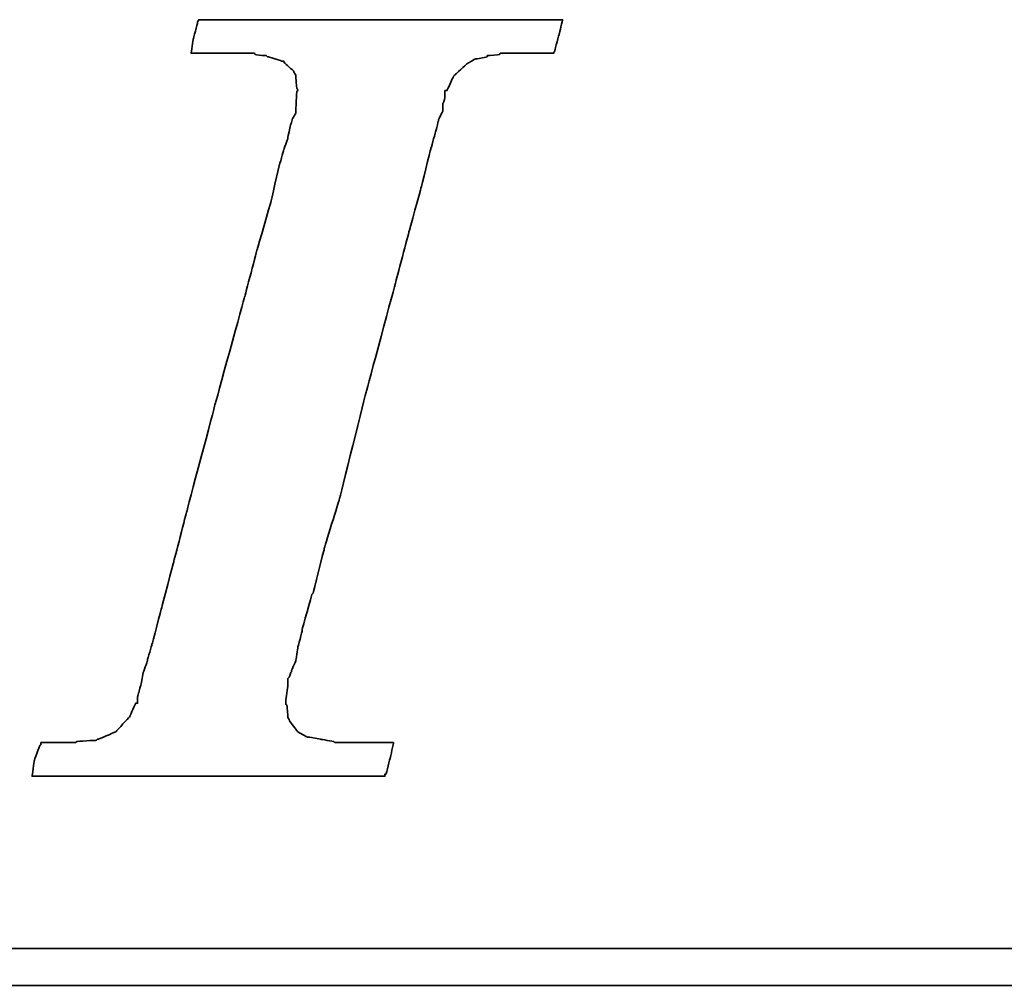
# Model space of a CAD drawing. Header units: millimetres. Extents: x 39 to 159, y 185 to 239.
# Tile 31 of 52: x 110.97 to 112.14, y 211.8 to 212.94. Entities that reach past the tile are written whole.
import ezdxf

# ---------------------------------------------------------------- set-up
doc = ezdxf.new("R2010")
doc.units = ezdxf.units.MM
doc.header["$LTSCALE"] = 0.1
doc.layers.add('DIM', color=4, linetype='CONTINUOUS')
doc.layers.add('layer 1', color=7, linetype='CONTINUOUS')

# ---------------------------------------------------------------- blocks, each defined once
blk = doc.blocks.new('TBI MOTION logo(完整正式版)')
at = {"layer": 'layer 1', "color": 22, "lineweight": 35}
for points, knots in [([(-40.59125, -7.94375), (-40.59125, -7.94375), (-40.97375, -7.94375), (-40.97375, -7.94375), (-40.97375, -7.94375), (-40.97375, -7.94375), (-41.38125, -7.94375), (-41.38125, -7.94375), (-41.38125, -7.94375), (-41.38125, -7.94375), (-41.54875, -7.94375), (-41.54875, -7.94375), (-41.54875, -7.94375), (-41.54875, -7.94375), (-41.59875, -7.94375), (-41.59875, -7.94375), (-41.59875, -7.94375), (-41.59875, -7.94375), (-41.88375, -7.94375), (-41.88375, -7.94375), (-41.88375, -7.94375), (-41.88375, -7.94375), (-41.90875, -7.91875), (-41.90875, -7.91875), (-41.90875, -7.91875), (-41.90875, -7.91875), (-42.19875, -7.87125), (-42.19875, -7.87125), (-42.19875, -7.87125), (-42.19875, -7.87125), (-42.43875, -7.82375), (-42.43875, -7.82375), (-42.43875, -7.82375), (-42.43875, -7.82375), (-42.45875, -7.82375), (-42.45875, -7.82375), (-42.45875, -7.82375), (-42.45875, -7.82375), (-42.48625, -7.82375), (-42.48625, -7.82375), (-42.48625, -7.82375), (-42.48625, -7.82375), (-42.67625, -7.72375), (-42.67625, -7.72375), (-42.67625, -7.72375), (-42.67625, -7.72375), (-42.70125, -7.70375), (-42.70125, -7.70375), (-42.70125, -7.70375), (-42.70125, -7.70375), (-42.72375, -7.67875), (-42.72375, -7.67875), (-42.72375, -7.67875), (-42.72375, -7.67875), (-42.86875, -7.48875), (-42.86875, -7.48875), (-42.86875, -7.48875), (-42.86875, -7.48875), (-42.89375, -7.43875), (-42.89375, -7.43875), (-42.89375, -7.43875), (-42.89375, -7.43875), (-42.91875, -7.38875), (-42.91875, -7.38875), (-42.91875, -7.38875), (-42.91875, -7.38875), (-42.93875, -7.12875), (-42.93875, -7.12875), (-42.93875, -7.12875), (-42.93875, -7.12875), (-42.96375, -7.10375), (-42.96375, -7.10375), (-42.96375, -7.10375), (-42.96375, -7.10375), (-42.96375, -7.05375), (-42.96375, -7.05375), (-42.96375, -7.05375), (-42.96375, -7.05375), (-42.96375, -7.00875), (-42.96375, -7.00875), (-42.96375, -7.00875), (-42.96375, -7.00875), (-42.91875, -6.69625), (-42.91875, -6.69625), (-42.91875, -6.69625), (-42.91875, -6.69625), (-42.91875, -6.62375), (-42.91875, -6.62375), (-42.91875, -6.62375), (-42.91875, -6.62375), (-42.91875, -6.59625), (-42.91875, -6.59625), (-42.91875, -6.59625), (-42.91875, -6.59625), (-42.91875, -6.57375), (-42.91875, -6.57375), (-42.91875, -6.57375), (-42.91875, -6.57375), (-42.91875, -6.52875), (-42.91875, -6.52875), (-42.91875, -6.52875), (-42.91875, -6.52875), (-42.89375, -6.50375), (-42.89375, -6.50375), (-42.89375, -6.50375), (-42.89375, -6.50375), (-42.84375, -6.38375), (-42.84375, -6.38375), (-42.84375, -6.38375), (-42.84375, -6.38375), (-42.84375, -6.35875), (-42.84375, -6.35875), (-42.84375, -6.35875), (-42.84375, -6.35875), (-42.74625, -6.14375), (-42.74625, -6.14375), (-42.74625, -6.14375), (-42.74625, -6.14375), (-42.70125, -5.85375), (-42.70125, -5.85375), (-42.70125, -5.85375), (-42.70125, -5.85375), (-42.60375, -5.47125), (-42.60375, -5.47125), (-42.60375, -5.47125), (-42.60375, -5.47125), (-42.60375, -5.44875), (-42.60375, -5.44875), (-42.60375, -5.44875), (-42.60375, -5.44875), (-42.38875, -4.67875), (-42.38875, -4.67875), (-42.38875, -4.67875), (-42.38875, -4.67875), (-42.36375, -4.65375), (-42.36375, -4.65375), (-42.36375, -4.65375), (-42.36375, -4.65375), (-42.12375, -3.69625), (-42.12375, -3.69625), (-42.12375, -3.69625), (-42.12375, -3.69625), (-42.12375, -3.67374), (-42.12375, -3.67374), (-42.12375, -3.67374), (-42.12375, -3.67374), (-41.78875, -2.59374), (-41.78875, -2.59374), (-41.78875, -2.59374), (-41.78875, -2.59374), (-41.18875, -0.19375), (-41.18875, -0.19375), (-41.18875, -0.19375), (-41.18875, -0.19375), (-40.54375, 2.20624), (-40.54375, 2.20624), (-40.54375, 2.20624), (-40.54375, 2.20624), (-40.25375, 3.30875), (-40.25375, 3.30875), (-40.25375, 3.30875), (-40.25375, 3.30875), (-39.98875, 4.27125), (-39.98875, 4.27125), (-39.98875, 4.27125), (-39.98875, 4.27125), (-39.77375, 5.13125), (-39.77375, 5.13125), (-39.77375, 5.13125), (-39.77375, 5.13125), (-39.67875, 5.47125), (-39.67875, 5.47125), (-39.67875, 5.47125), (-39.67875, 5.47125), (-39.60375, 5.75625), (-39.60375, 5.75625), (-39.60375, 5.75625), (-39.60375, 5.75625), (-39.60375, 5.78125), (-39.60375, 5.78125), (-39.60375, 5.78125), (-39.60375, 5.78125), (-39.50875, 5.97125), (-39.50875, 5.97125), (-39.50875, 5.97125), (-39.50875, 5.97125), (-39.50875, 6.13875), (-39.50875, 6.13875), (-39.50875, 6.13875), (-39.50875, 6.13875), (-39.48625, 6.16625), (-39.48625, 6.16625), (-39.48625, 6.16625), (-39.48625, 6.16625), (-39.46125, 6.28625), (-39.46125, 6.28625), (-39.46125, 6.28625), (-39.46125, 6.28625), (-39.46125, 6.42625), (-39.46125, 6.42625), (-39.46125, 6.42625), (-39.46125, 6.42625), (-39.41375, 6.42625), (-39.41375, 6.42625), (-39.41375, 6.42625), (-39.41375, 6.42625), (-39.29375, 6.69125), (-39.29375, 6.69125), (-39.29375, 6.69125), (-39.29375, 6.69125), (-39.26875, 6.74125), (-39.26875, 6.74125), (-39.26875, 6.74125), (-39.26875, 6.74125), (-39.24375, 6.76625), (-39.24375, 6.76625), (-39.24375, 6.76625), (-39.24375, 6.76625), (-38.98375, 7.00624), (-38.98375, 7.00624), (-38.98375, 7.00624), (-38.98375, 7.00624), (-38.95625, 7.02624), (-38.95625, 7.02624), (-38.95625, 7.02624), (-38.95625, 7.02624), (-38.78875, 7.12624), (-38.78875, 7.12624), (-38.78875, 7.12624), (-38.78875, 7.12624), (-38.76375, 7.12624), (-38.76375, 7.12624), (-38.76375, 7.12624), (-38.76375, 7.12624), (-38.74375, 7.12624), (-38.74375, 7.12624), (-38.74375, 7.12624), (-38.74375, 7.12624), (-38.52875, 7.17125), (-38.52875, 7.17125), (-38.52875, 7.17125), (-38.52875, 7.17125), (-38.52875, 7.19624), (-38.52875, 7.19624), (-38.52875, 7.19624), (-38.52875, 7.19624), (-38.50375, 7.19624), (-38.50375, 7.19624), (-38.50375, 7.19624), (-38.50375, 7.19624), (-38.26125, 7.21875), (-38.26125, 7.21875), (-38.26125, 7.21875), (-38.26125, 7.21875), (-38.23875, 7.24624), (-38.23875, 7.24624), (-38.23875, 7.24624), (-38.23875, 7.24624), (-38.21625, 7.24624), (-38.21625, 7.24624), (-38.21625, 7.24624), (-38.21625, 7.24624), (-38.18875, 7.24624), (-38.18875, 7.24624), (-38.18875, 7.24624), (-38.18875, 7.24624), (-37.90375, 7.24624), (-37.90375, 7.24624), (-37.90375, 7.24624), (-37.90375, 7.24624), (-37.85375, 7.24624), (-37.85375, 7.24624), (-37.85375, 7.24624), (-37.85375, 7.24624), (-37.75875, 7.24624), (-37.75875, 7.24624), (-37.75875, 7.24624), (-37.75875, 7.24624), (-37.42375, 7.24624), (-37.42375, 7.24624), (-37.42375, 7.24624), (-37.42375, 7.24624), (-37.08875, 7.24624), (-37.08875, 7.24624), (-37.08875, 7.24624), (-37.08875, 7.24624), (-37.06375, 7.24624), (-37.06375, 7.24624), (-37.06375, 7.24624), (-37.06375, 7.24624), (-37.06375, 7.26624), (-37.06375, 7.26624), (-37.06375, 7.26624), (-37.06375, 7.26624), (-37.03875, 7.29125), (-37.03875, 7.29125), (-37.03875, 7.29125), (-37.03875, 7.29125), (-37.03875, 7.31625), (-37.03875, 7.31625), (-37.03875, 7.31625), (-37.03875, 7.31625), (-36.94125, 7.67625), (-36.94125, 7.67625), (-36.94125, 7.67625), (-36.94125, 7.67625), (-36.86875, 7.98625), (-36.86875, 7.98625), (-36.86875, 7.98625), (-36.86875, 7.98625), (-36.98875, 7.98625), (-36.98875, 7.98625), (-36.98875, 7.98625), (-36.98875, 7.98625), (-37.42375, 7.98625), (-37.42375, 7.98625), (-37.42375, 7.98625), (-37.42375, 7.98625), (-37.94875, 7.98625), (-37.94875, 7.98625), (-37.94875, 7.98625), (-37.94875, 7.98625), (-38.57375, 7.98625), (-38.57375, 7.98625), (-38.57375, 7.98625), (-38.57375, 7.98625), (-39.29375, 7.98625), (-39.29375, 7.98625), (-39.29375, 7.98625), (-39.29375, 7.98625), (-40.82875, 7.98625), (-40.82875, 7.98625), (-40.82875, 7.98625), (-40.82875, 7.98625), (-42.36375, 7.98625), (-42.36375, 7.98625), (-42.36375, 7.98625), (-42.36375, 7.98625), (-43.08375, 7.98625), (-43.08375, 7.98625), (-43.08375, 7.98625), (-43.08375, 7.98625), (-43.70875, 7.98625), (-43.70875, 7.98625), (-43.70875, 7.98625), (-43.70875, 7.98625), (-44.23375, 7.98625), (-44.23375, 7.98625), (-44.23375, 7.98625), (-44.23375, 7.98625), (-44.66875, 7.98625), (-44.66875, 7.98625), (-44.66875, 7.98625), (-44.66875, 7.98625), (-44.88375, 7.98625), (-44.88375, 7.98625), (-44.88375, 7.98625), (-44.88375, 7.98625), (-44.90875, 7.94125), (-44.90875, 7.94125), (-44.90875, 7.94125), (-44.90875, 7.94125), (-44.90875, 7.91625), (-44.90875, 7.91625), (-44.90875, 7.91625), (-44.90875, 7.91625), (-45.00375, 7.55625), (-45.00375, 7.55625), (-45.00375, 7.55625), (-45.00375, 7.55625), (-45.05375, 7.24624), (-45.05375, 7.24624), (-45.05375, 7.24624), (-45.05375, 7.24624), (-44.61875, 7.24624), (-44.61875, 7.24624), (-44.61875, 7.24624), (-44.61875, 7.24624), (-44.11375, 7.24624), (-44.11375, 7.24624), (-44.11375, 7.24624), (-44.11375, 7.24624), (-43.99375, 7.24624), (-43.99375, 7.24624), (-43.99375, 7.24624), (-43.99375, 7.24624), (-43.94625, 7.24624), (-43.94625, 7.24624), (-43.94625, 7.24624), (-43.94625, 7.24624), (-43.92374, 7.24624), (-43.92374, 7.24624), (-43.92374, 7.24624), (-43.92374, 7.24624), (-43.65875, 7.24624), (-43.65875, 7.24624), (-43.65875, 7.24624), (-43.65875, 7.24624), (-43.63875, 7.21875), (-43.63875, 7.21875), (-43.63875, 7.21875), (-43.63875, 7.21875), (-43.46875, 7.19624), (-43.46875, 7.19624), (-43.46875, 7.19624), (-43.46875, 7.19624), (-43.39875, 7.19624), (-43.39875, 7.19624), (-43.39875, 7.19624), (-43.39875, 7.19624), (-43.37125, 7.17125), (-43.37125, 7.17125), (-43.37125, 7.17125), (-43.37125, 7.17125), (-43.34875, 7.17125), (-43.34875, 7.17125), (-43.34875, 7.17125), (-43.34875, 7.17125), (-43.20375, 7.12624), (-43.20375, 7.12624), (-43.20375, 7.12624), (-43.20375, 7.12624), (-43.05875, 7.07624), (-43.05875, 7.07624), (-43.05875, 7.07624), (-43.05875, 7.07624), (-43.01375, 7.07624), (-43.01375, 7.07624), (-43.01375, 7.07624), (-43.01375, 7.07624), (-42.98875, 7.02624), (-42.98875, 7.02624), (-42.98875, 7.02624), (-42.98875, 7.02624), (-42.79875, 6.86125), (-42.79875, 6.86125), (-42.79875, 6.86125), (-42.79875, 6.86125), (-42.77375, 6.81125), (-42.77375, 6.81125), (-42.77375, 6.81125), (-42.77375, 6.81125), (-42.74625, 6.76625), (-42.74625, 6.76625), (-42.74625, 6.76625), (-42.74625, 6.76625), (-42.72375, 6.47625), (-42.72375, 6.47625), (-42.72375, 6.47625), (-42.72375, 6.47625), (-42.70125, 6.45124), (-42.70125, 6.45124), (-42.70125, 6.45124), (-42.70125, 6.45124), (-42.70125, 6.42625), (-42.70125, 6.42625), (-42.70125, 6.42625), (-42.70125, 6.42625), (-42.72375, 6.40625), (-42.72375, 6.40625), (-42.72375, 6.40625), (-42.72375, 6.40625), (-42.74625, 5.97125), (-42.74625, 5.97125), (-42.74625, 5.97125), (-42.74625, 5.97125), (-42.74625, 5.94625), (-42.74625, 5.94625), (-42.74625, 5.94625), (-42.74625, 5.94625), (-42.74625, 5.92625), (-42.74625, 5.92625), (-42.74625, 5.92625), (-42.74625, 5.92625), (-42.77375, 5.87625), (-42.77375, 5.87625), (-42.77375, 5.87625), (-42.77375, 5.87625), (-42.81875, 5.80625), (-42.81875, 5.80625), (-42.81875, 5.80625), (-42.81875, 5.80625), (-42.86875, 5.63625), (-42.86875, 5.63625), (-42.86875, 5.63625), (-42.86875, 5.63625), (-42.91875, 5.39625), (-42.91875, 5.39625), (-42.91875, 5.39625), (-42.91875, 5.39625), (-42.91875, 5.37124), (-42.91875, 5.37124), (-42.91875, 5.37124), (-42.91875, 5.37124), (-43.01375, 5.10874), (-43.01375, 5.10874), (-43.01375, 5.10874), (-43.01375, 5.10874), (-43.10875, 4.77124), (-43.10875, 4.77124), (-43.10875, 4.77124), (-43.10875, 4.77124), (-43.29875, 3.95625), (-43.29875, 3.95625), (-43.29875, 3.95625), (-43.29875, 3.95625), (-43.58875, 2.95125), (-43.58875, 2.95125), (-43.58875, 2.95125), (-43.58875, 2.95125), (-43.87375, 1.87125), (-43.87375, 1.87125), (-43.87375, 1.87125), (-43.87375, 1.87125), (-44.52625, -0.50374), (-44.52625, -0.50374), (-44.52625, -0.50374), (-44.52625, -0.50374), (-45.14875, -2.85375), (-45.14875, -2.85375), (-45.14875, -2.85375), (-45.14875, -2.85375), (-45.43375, -3.95875), (-45.43375, -3.95875), (-45.43375, -3.95875), (-45.43375, -3.95875), (-45.69875, -4.96875), (-45.69875, -4.96875), (-45.69875, -4.96875), (-45.69875, -4.96875), (-45.91375, -5.78375), (-45.91375, -5.78375), (-45.91375, -5.78375), (-45.91375, -5.78375), (-46.01375, -6.11875), (-46.01375, -6.11875), (-46.01375, -6.11875), (-46.01375, -6.11875), (-46.01375, -6.14375), (-46.01375, -6.14375), (-46.01375, -6.14375), (-46.01375, -6.14375), (-46.10875, -6.40875), (-46.10875, -6.40875), (-46.10875, -6.40875), (-46.10875, -6.40875), (-46.15375, -6.64875), (-46.15375, -6.64875), (-46.15375, -6.64875), (-46.15375, -6.64875), (-46.20375, -6.83875), (-46.20375, -6.83875), (-46.20375, -6.83875), (-46.20375, -6.83875), (-46.22875, -6.93375), (-46.22875, -6.93375), (-46.22875, -6.93375), (-46.22875, -6.93375), (-46.22875, -7.07875), (-46.22875, -7.07875), (-46.22875, -7.07875), (-46.22875, -7.07875), (-46.27375, -7.07875), (-46.27375, -7.07875), (-46.27375, -7.07875), (-46.27375, -7.07875), (-46.39375, -7.34375), (-46.39375, -7.34375), (-46.39375, -7.34375), (-46.39375, -7.34375), (-46.39375, -7.36875), (-46.39375, -7.36875), (-46.39375, -7.36875), (-46.39375, -7.36875), (-46.42125, -7.38875), (-46.42125, -7.38875), (-46.42125, -7.38875), (-46.42125, -7.38875), (-46.68375, -7.67875), (-46.68375, -7.67875), (-46.68375, -7.67875), (-46.68375, -7.67875), (-46.70875, -7.70375), (-46.70875, -7.70375), (-46.70875, -7.70375), (-46.70875, -7.70375), (-46.75375, -7.72375), (-46.75375, -7.72375), (-46.75375, -7.72375), (-46.75375, -7.72375), (-47.08875, -7.87125), (-47.08875, -7.87125), (-47.08875, -7.87125), (-47.08875, -7.87125), (-47.11625, -7.87125), (-47.11625, -7.87125), (-47.11625, -7.87125), (-47.11625, -7.87125), (-47.13875, -7.89375), (-47.13875, -7.89375), (-47.13875, -7.89375), (-47.13875, -7.89375), (-47.56875, -7.91875), (-47.56875, -7.91875), (-47.56875, -7.91875), (-47.56875, -7.91875), (-47.59625, -7.94375), (-47.59625, -7.94375), (-47.59625, -7.94375), (-47.59625, -7.94375), (-47.64375, -7.94375), (-47.64375, -7.94375), (-47.64375, -7.94375), (-47.64375, -7.94375), (-47.73625, -7.94375), (-47.73625, -7.94375), (-47.73625, -7.94375), (-47.73625, -7.94375), (-48.07375, -7.94375), (-48.07375, -7.94375), (-48.07375, -7.94375), (-48.07375, -7.94375), (-48.36125, -7.94375), (-48.36125, -7.94375), (-48.36125, -7.94375), (-48.36125, -7.94375), (-48.36125, -7.96625), (-48.36125, -7.96625), (-48.36125, -7.96625), (-48.36125, -7.96625), (-48.36125, -7.99125), (-48.36125, -7.99125), (-48.36125, -7.99125), (-48.36125, -7.99125), (-48.38875, -8.01375), (-48.38875, -8.01375), (-48.38875, -8.01375), (-48.38875, -8.01375), (-48.50875, -8.34875), (-48.50875, -8.34875), (-48.50875, -8.34875), (-48.50875, -8.34875), (-48.55375, -8.68625), (-48.55375, -8.68625), (-48.55375, -8.68625), (-48.55375, -8.68625), (-48.45875, -8.68625), (-48.45875, -8.68625), (-48.45875, -8.68625), (-48.45875, -8.68625), (-48.07375, -8.68625), (-48.07375, -8.68625), (-48.07375, -8.68625), (-48.07375, -8.68625), (-47.52375, -8.68625), (-47.52375, -8.68625), (-47.52375, -8.68625), (-47.52375, -8.68625), (-46.92375, -8.68625), (-46.92375, -8.68625), (-46.92375, -8.68625), (-46.92375, -8.68625), (-46.25375, -8.68625), (-46.25375, -8.68625), (-46.25375, -8.68625), (-46.25375, -8.68625), (-46.20375, -8.68625), (-46.20375, -8.68625), (-46.20375, -8.68625), (-46.20375, -8.68625), (-44.71375, -8.68625), (-44.71375, -8.68625), (-44.71375, -8.68625), (-44.71375, -8.68625), (-43.22875, -8.68625), (-43.22875, -8.68625), (-43.22875, -8.68625), (-43.22875, -8.68625), (-42.55875, -8.68625), (-42.55875, -8.68625), (-42.55875, -8.68625), (-42.55875, -8.68625), (-42.50875, -8.68625), (-42.50875, -8.68625), (-42.50875, -8.68625), (-42.50875, -8.68625), (-41.93375, -8.68625), (-41.93375, -8.68625), (-41.93375, -8.68625), (-41.93375, -8.68625), (-41.38125, -8.68625), (-41.38125, -8.68625), (-41.38125, -8.68625), (-41.38125, -8.68625), (-40.97375, -8.68625), (-40.97375, -8.68625), (-40.97375, -8.68625), (-40.97375, -8.68625), (-40.78125, -8.68625), (-40.78125, -8.68625), (-40.78125, -8.68625), (-40.78125, -8.68625), (-40.78125, -8.63875), (-40.78125, -8.63875), (-40.78125, -8.63875), (-40.78125, -8.63875), (-40.75875, -8.63875), (-40.75875, -8.63875), (-40.75875, -8.63875), (-40.75875, -8.63875), (-40.66375, -8.27875), (-40.66375, -8.27875), (-40.66375, -8.27875), (-40.66375, -8.27875), (-40.59125, -7.94375), (-40.59125, -7.94375)], [0, 0, 0, 0, 0.00558659, 0.00558659, 0.00558659, 0.0055866, 0.01117318, 0.01117318, 0.01117318, 0.01117319, 0.01675978, 0.01675978, 0.01675978, 0.01675979, 0.02234637, 0.02234637, 0.02234637, 0.02234638, 0.02793296, 0.02793296, 0.02793296, 0.02793297, 0.03351955, 0.03351955, 0.03351955, 0.03351956, 0.03910615, 0.03910615, 0.03910615, 0.03910616, 0.04469274, 0.04469274, 0.04469274, 0.04469275, 0.05027933, 0.05027933, 0.05027933, 0.05027934, 0.05586592, 0.05586592, 0.05586592, 0.05586593, 0.06145251, 0.06145251, 0.06145251, 0.06145252, 0.06703911, 0.06703911, 0.06703911, 0.06703912, 0.0726257, 0.0726257, 0.0726257, 0.07262571, 0.07821229, 0.07821229, 0.07821229, 0.0782123, 0.08379888, 0.08379888, 0.08379888, 0.08379889, 0.08938547, 0.08938547, 0.08938547, 0.08938548, 0.09497207, 0.09497207, 0.09497207, 0.09497208, 0.10055866, 0.10055866, 0.10055866, 0.10055867, 0.10614525, 0.10614525, 0.10614525, 0.10614526, 0.11173184, 0.11173184, 0.11173184, 0.11173185, 0.11731844, 0.11731844, 0.11731844, 0.11731845, 0.12290503, 0.12290503, 0.12290503, 0.12290504, 0.12849162, 0.12849162, 0.12849162, 0.12849163, 0.13407821, 0.13407821, 0.13407821, 0.13407822, 0.1396648, 0.1396648, 0.1396648, 0.13966481, 0.1452514, 0.1452514, 0.1452514, 0.14525141, 0.15083799, 0.15083799, 0.15083799, 0.150838, 0.15642458, 0.15642458, 0.15642458, 0.15642459, 0.16201117, 0.16201117, 0.16201117, 0.16201118, 0.16759777, 0.16759777, 0.16759777, 0.16759778, 0.17318436, 0.17318436, 0.17318436, 0.17318437, 0.17877095, 0.17877095, 0.17877095, 0.17877096, 0.18435754, 0.18435754, 0.18435754, 0.18435755, 0.18994413, 0.18994413, 0.18994413, 0.18994414, 0.19553073, 0.19553073, 0.19553073, 0.19553074, 0.20111732, 0.20111732, 0.20111732, 0.20111733, 0.20670391, 0.20670391, 0.20670391, 0.20670392, 0.2122905, 0.2122905, 0.2122905, 0.21229051, 0.21787709, 0.21787709, 0.21787709, 0.2178771, 0.22346369, 0.22346369, 0.22346369, 0.2234637, 0.22905028, 0.22905028, 0.22905028, 0.22905029, 0.23463687, 0.23463687, 0.23463687, 0.23463688, 0.24022346, 0.24022346, 0.24022346, 0.24022347, 0.24581006, 0.24581006, 0.24581006, 0.24581007, 0.25139665, 0.25139665, 0.25139665, 0.25139666, 0.25698324, 0.25698324, 0.25698324, 0.25698325, 0.26256983, 0.26256983, 0.26256983, 0.26256984, 0.26815642, 0.26815642, 0.26815642, 0.26815643, 0.27374302, 0.27374302, 0.27374302, 0.27374303, 0.27932961, 0.27932961, 0.27932961, 0.27932962, 0.2849162, 0.2849162, 0.2849162, 0.28491621, 0.29050279, 0.29050279, 0.29050279, 0.2905028, 0.29608939, 0.29608939, 0.29608939, 0.2960894, 0.30167598, 0.30167598, 0.30167598, 0.30167599, 0.30726257, 0.30726257, 0.30726257, 0.30726258, 0.31284916, 0.31284916, 0.31284916, 0.31284917, 0.31843575, 0.31843575, 0.31843575, 0.31843576, 0.32402235, 0.32402235, 0.32402235, 0.32402236, 0.32960894, 0.32960894, 0.32960894, 0.32960895, 0.33519553, 0.33519553, 0.33519553, 0.33519554, 0.34078212, 0.34078212, 0.34078212, 0.34078213, 0.34636872, 0.34636872, 0.34636872, 0.34636873, 0.35195531, 0.35195531, 0.35195531, 0.35195532, 0.3575419, 0.3575419, 0.3575419, 0.35754191, 0.36312849, 0.36312849, 0.36312849, 0.3631285, 0.36871508, 0.36871508, 0.36871508, 0.36871509, 0.37430168, 0.37430168, 0.37430168, 0.37430169, 0.37988827, 0.37988827, 0.37988827, 0.37988828, 0.38547486, 0.38547486, 0.38547486, 0.38547487, 0.39106145, 0.39106145, 0.39106145, 0.39106146, 0.39664804, 0.39664804, 0.39664804, 0.39664805, 0.40223464, 0.40223464, 0.40223464, 0.40223465, 0.40782123, 0.40782123, 0.40782123, 0.40782124, 0.41340782, 0.41340782, 0.41340782, 0.41340783, 0.41899441, 0.41899441, 0.41899441, 0.41899442, 0.42458101, 0.42458101, 0.42458101, 0.42458102, 0.4301676, 0.4301676, 0.4301676, 0.43016761, 0.43575419, 0.43575419, 0.43575419, 0.4357542, 0.44134078, 0.44134078, 0.44134078, 0.44134079, 0.44692737, 0.44692737, 0.44692737, 0.44692738, 0.45251397, 0.45251397, 0.45251397, 0.45251398, 0.45810056, 0.45810056, 0.45810056, 0.45810057, 0.46368715, 0.46368715, 0.46368715, 0.46368716, 0.46927374, 0.46927374, 0.46927374, 0.46927375, 0.47486034, 0.47486034, 0.47486034, 0.47486035, 0.48044693, 0.48044693, 0.48044693, 0.48044694, 0.48603352, 0.48603352, 0.48603352, 0.48603353, 0.49162011, 0.49162011, 0.49162011, 0.49162012, 0.4972067, 0.4972067, 0.4972067, 0.49720671, 0.5027933, 0.5027933, 0.5027933, 0.50279331, 0.50837989, 0.50837989, 0.50837989, 0.5083799, 0.51396648, 0.51396648, 0.51396648, 0.51396649, 0.51955307, 0.51955307, 0.51955307, 0.51955308, 0.52513966, 0.52513966, 0.52513966, 0.52513967, 0.53072626, 0.53072626, 0.53072626, 0.53072627, 0.53631285, 0.53631285, 0.53631285, 0.53631286, 0.54189944, 0.54189944, 0.54189944, 0.54189945, 0.54748603, 0.54748603, 0.54748603, 0.54748604, 0.55307263, 0.55307263, 0.55307263, 0.55307264, 0.55865922, 0.55865922, 0.55865922, 0.55865923, 0.56424581, 0.56424581, 0.56424581, 0.56424582, 0.5698324, 0.5698324, 0.5698324, 0.56983241, 0.57541899, 0.57541899, 0.57541899, 0.575419, 0.58100559, 0.58100559, 0.58100559, 0.5810056, 0.58659218, 0.58659218, 0.58659218, 0.58659219, 0.59217877, 0.59217877, 0.59217877, 0.59217878, 0.59776536, 0.59776536, 0.59776536, 0.59776537, 0.60335196, 0.60335196, 0.60335196, 0.60335197, 0.60893855, 0.60893855, 0.60893855, 0.60893856, 0.61452514, 0.61452514, 0.61452514, 0.61452515, 0.62011173, 0.62011173, 0.62011173, 0.62011174, 0.62569832, 0.62569832, 0.62569832, 0.62569833, 0.63128492, 0.63128492, 0.63128492, 0.63128493, 0.63687151, 0.63687151, 0.63687151, 0.63687152, 0.6424581, 0.6424581, 0.6424581, 0.64245811, 0.64804469, 0.64804469, 0.64804469, 0.6480447, 0.65363128, 0.65363128, 0.65363128, 0.65363129, 0.65921788, 0.65921788, 0.65921788, 0.65921789, 0.66480447, 0.66480447, 0.66480447, 0.66480448, 0.67039106, 0.67039106, 0.67039106, 0.67039107, 0.67597765, 0.67597765, 0.67597765, 0.67597766, 0.68156425, 0.68156425, 0.68156425, 0.68156426, 0.68715084, 0.68715084, 0.68715084, 0.68715085, 0.69273743, 0.69273743, 0.69273743, 0.69273744, 0.69832402, 0.69832402, 0.69832402, 0.69832403, 0.70391061, 0.70391061, 0.70391061, 0.70391062, 0.70949721, 0.70949721, 0.70949721, 0.70949722, 0.7150838, 0.7150838, 0.7150838, 0.71508381, 0.72067039, 0.72067039, 0.72067039, 0.7206704, 0.72625698, 0.72625698, 0.72625698, 0.72625699, 0.73184358, 0.73184358, 0.73184358, 0.73184359, 0.73743017, 0.73743017, 0.73743017, 0.73743018, 0.74301676, 0.74301676, 0.74301676, 0.74301677, 0.74860335, 0.74860335, 0.74860335, 0.74860336, 0.75418994, 0.75418994, 0.75418994, 0.75418995, 0.75977654, 0.75977654, 0.75977654, 0.75977655, 0.76536313, 0.76536313, 0.76536313, 0.76536314, 0.77094972, 0.77094972, 0.77094972, 0.77094973, 0.77653631, 0.77653631, 0.77653631, 0.77653632, 0.78212291, 0.78212291, 0.78212291, 0.78212292, 0.7877095, 0.7877095, 0.7877095, 0.78770951, 0.79329609, 0.79329609, 0.79329609, 0.7932961, 0.79888268, 0.79888268, 0.79888268, 0.79888269, 0.80446927, 0.80446927, 0.80446927, 0.80446928, 0.81005587, 0.81005587, 0.81005587, 0.81005588, 0.81564246, 0.81564246, 0.81564246, 0.81564247, 0.82122905, 0.82122905, 0.82122905, 0.82122906, 0.82681564, 0.82681564, 0.82681564, 0.82681565, 0.83240223, 0.83240223, 0.83240223, 0.83240224, 0.83798883, 0.83798883, 0.83798883, 0.83798884, 0.84357542, 0.84357542, 0.84357542, 0.84357543, 0.84916201, 0.84916201, 0.84916201, 0.84916202, 0.8547486, 0.8547486, 0.8547486, 0.85474861, 0.8603352, 0.8603352, 0.8603352, 0.86033521, 0.86592179, 0.86592179, 0.86592179, 0.8659218, 0.87150838, 0.87150838, 0.87150838, 0.87150839, 0.87709497, 0.87709497, 0.87709497, 0.87709498, 0.88268156, 0.88268156, 0.88268156, 0.88268157, 0.88826816, 0.88826816, 0.88826816, 0.88826817, 0.89385475, 0.89385475, 0.89385475, 0.89385476, 0.89944134, 0.89944134, 0.89944134, 0.89944135, 0.90502793, 0.90502793, 0.90502793, 0.90502794, 0.91061453, 0.91061453, 0.91061453, 0.91061454, 0.91620112, 0.91620112, 0.91620112, 0.91620113, 0.92178771, 0.92178771, 0.92178771, 0.92178772, 0.9273743, 0.9273743, 0.9273743, 0.92737431, 0.93296089, 0.93296089, 0.93296089, 0.9329609, 0.93854749, 0.93854749, 0.93854749, 0.9385475, 0.94413408, 0.94413408, 0.94413408, 0.94413409, 0.94972067, 0.94972067, 0.94972067, 0.94972068, 0.95530726, 0.95530726, 0.95530726, 0.95530727, 0.96089385, 0.96089385, 0.96089385, 0.96089386, 0.96648045, 0.96648045, 0.96648045, 0.96648046, 0.97206704, 0.97206704, 0.97206704, 0.97206705, 0.97765363, 0.97765363, 0.97765363, 0.97765364, 0.98324022, 0.98324022, 0.98324022, 0.98324023, 0.98882682, 0.98882682, 0.98882682, 0.98882683, 0.99441341, 0.99441341, 0.99441341, 0.99441342, 1, 1, 1, 1]), ([(75.90875, -9.47875), (75.90875, -9.47875), (75.90875, -12.28625), (75.90875, -12.28625), (75.90875, -12.28625), (75.90875, -12.28625), (75.90875, -12.47875), (75.90875, -12.47875), (75.90875, -12.47875), (75.90875, -12.47875), (75.71625, -12.47875), (75.71625, -12.47875), (75.71625, -12.47875), (75.71625, -12.47875), (-88.32875, -12.47875), (-88.32875, -12.47875), (-88.32875, -12.47875), (-88.32875, -12.47875), (-88.32875, -13.29375), (-88.32875, -13.29375), (-88.32875, -13.29375), (-88.32875, -13.29375), (82.89125, -13.29375), (82.89125, -13.29375), (82.89125, -13.29375), (82.89125, -13.29375), (75.90875, -9.47875), (75.90875, -9.47875)], [0, 0, 0, 0, 0.14285714, 0.14285714, 0.14285714, 0.14285715, 0.28571429, 0.28571429, 0.28571429, 0.2857143, 0.42857143, 0.42857143, 0.42857143, 0.42857144, 0.57142857, 0.57142857, 0.57142857, 0.57142858, 0.71428571, 0.71428571, 0.71428571, 0.71428572, 0.85714286, 0.85714286, 0.85714286, 0.85714287, 1, 1, 1, 1])]:
    blk.add_open_spline(points, degree=3, knots=knots, dxfattribs=at)

msp = doc.modelspace()

# ---------------------------------------------------------------- block references
at = {"layer": 'DIM', "color": 0, "xscale": 0.0539424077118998, "yscale": 0.0539424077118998, "zscale": 0.0539424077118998}
msp.add_blockref('TBI MOTION logo(完整正式版)', (113.6008, 212.5138), dxfattribs=at)

doc.saveas('drawing.dxf')
